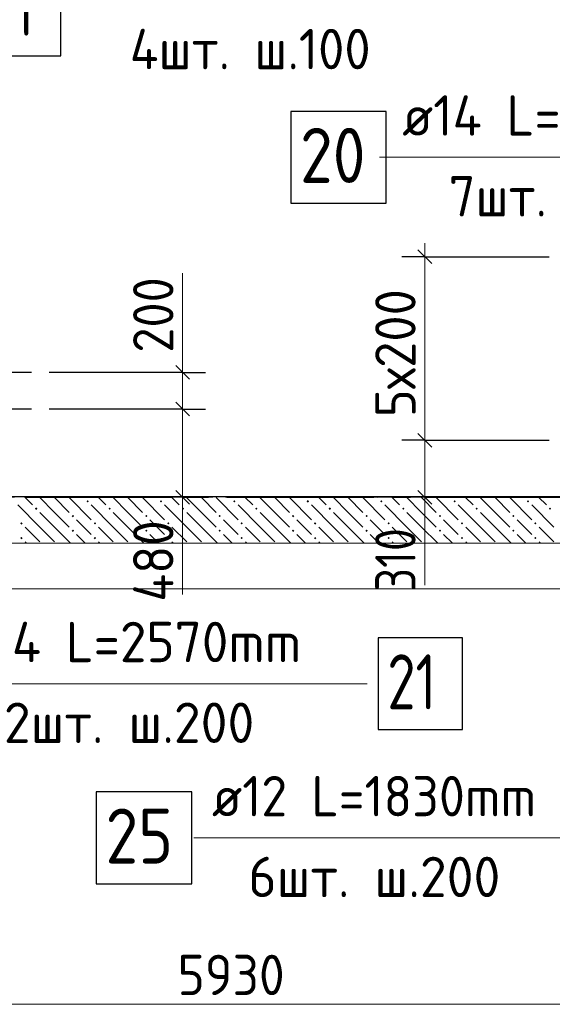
# Model space of a CAD drawing. Header units: millimetres. Extents: x 0 to 59400, y 0 to 42000.
# Tile 10 of 28: x 26871 to 29773, y 17019 to 22384. Entities that reach past the tile are written whole.
import ezdxf

# ---------------------------------------------------------------- set-up
doc = ezdxf.new("R2010")
doc.units = ezdxf.units.MM
doc.linetypes.add('______2', pattern=[270, 200, -70])
doc.linetypes.add('______5', pattern=[1100, 800, -100, 100, -100])
for name, color, linetype, lineweight in [('Standard', 7, 'Continuous', 25), ('ДОП Верх по Х', 7, 'Continuous', 18), ('ЖБ Перекрытие верхний уровень_1', 7, 'Continuous', 18), ('Позиционная метка номер позиции', 7, 'Continuous', 13), ('Размерная линия_ общее', 7, 'Continuous', 13)]:
    doc.layers.add(name, color=color, linetype=linetype, lineweight=lineweight)
doc.layers.add('ЖБ Стена верхний уровень', color=7, linetype='______2', lineweight=13, true_color=0x656565)
doc.layers.add('Оси', color=7, linetype='______5', lineweight=13, true_color=0x656565)
doc.styles.add('ISOCPEUR', font='txt')

msp = doc.modelspace()

# ---------------------------------------------------------------- hatches: boundary and pattern name
at = {"layer": 'ЖБ Стена верхний уровень', "linetype": 'Continuous', "lineweight": 18, "transparency": 33554687}
for points in [[(27234.1, 19759.6), (27240.6, 19766.1), (27247.1, 19759.6), (27240.6, 19753.1)], [(27634.1, 19759.6), (27640.6, 19766.1), (27647.1, 19759.6), (27640.6, 19753.1)], [(28034.1, 19759.6), (28040.6, 19766.1), (28047.1, 19759.6), (28040.6, 19753.1)], [(28434.1, 19759.6), (28440.6, 19766.1), (28447.1, 19759.6), (28440.6, 19753.1)], [(28834.1, 19759.6), (28840.6, 19766.1), (28847.1, 19759.6), (28840.6, 19753.1)], [(29234.1, 19759.6), (29240.6, 19766.1), (29247.1, 19759.6), (29240.6, 19753.1)], [(29634.1, 19759.6), (29640.6, 19766.1), (29647.1, 19759.6), (29640.6, 19753.1)], [(26954.1, 19719.6), (26960.6, 19726.1), (26967.1, 19719.6), (26960.6, 19713.1)], [(27354.1, 19719.6), (27360.6, 19726.1), (27367.1, 19719.6), (27360.6, 19713.1)], [(27754.1, 19719.6), (27760.6, 19726.1), (27767.1, 19719.6), (27760.6, 19713.1)], [(28154.1, 19719.6), (28160.6, 19726.1), (28167.1, 19719.6), (28160.6, 19713.1)], [(28554.1, 19719.6), (28560.6, 19726.1), (28567.1, 19719.6), (28560.6, 19713.1)], [(28954.1, 19719.6), (28960.6, 19726.1), (28967.1, 19719.6), (28960.6, 19713.1)], [(29354.1, 19719.6), (29360.6, 19726.1), (29367.1, 19719.6), (29360.6, 19713.1)], [(29754.1, 19719.6), (29760.6, 19726.1), (29767.1, 19719.6), (29760.6, 19713.1)], [(26874.1, 19639.6), (26880.6, 19646.1), (26887.1, 19639.6), (26880.6, 19633.1)], [(27154.1, 19679.6), (27160.6, 19686.1), (27167.1, 19679.6), (27160.6, 19673.1)], [(27274.1, 19639.6), (27280.6, 19646.1), (27287.1, 19639.6), (27280.6, 19633.1)], [(27554.1, 19679.6), (27560.6, 19686.1), (27567.1, 19679.6), (27560.6, 19673.1)], [(27674.1, 19639.6), (27680.6, 19646.1), (27687.1, 19639.6), (27680.6, 19633.1)], [(27954.1, 19679.6), (27960.6, 19686.1), (27967.1, 19679.6), (27960.6, 19673.1)], [(28074.1, 19639.6), (28080.6, 19646.1), (28087.1, 19639.6), (28080.6, 19633.1)], [(28354.1, 19679.6), (28360.6, 19686.1), (28367.1, 19679.6), (28360.6, 19673.1)], [(28474.1, 19639.6), (28480.6, 19646.1), (28487.1, 19639.6), (28480.6, 19633.1)], [(28754.1, 19679.6), (28760.6, 19686.1), (28767.1, 19679.6), (28760.6, 19673.1)], [(28874.1, 19639.6), (28880.6, 19646.1), (28887.1, 19639.6), (28880.6, 19633.1)], [(29154.1, 19679.6), (29160.6, 19686.1), (29167.1, 19679.6), (29160.6, 19673.1)], [(29274.1, 19639.6), (29280.6, 19646.1), (29287.1, 19639.6), (29280.6, 19633.1)], [(29554.1, 19679.6), (29560.6, 19686.1), (29567.1, 19679.6), (29560.6, 19673.1)], [(29674.1, 19639.6), (29680.6, 19646.1), (29687.1, 19639.6), (29680.6, 19633.1)], [(27154.1, 19599.6), (27160.6, 19606.1), (27167.1, 19599.6), (27160.6, 19593.1)], [(27554.1, 19599.6), (27560.6, 19606.1), (27567.1, 19599.6), (27560.6, 19593.1)], [(27954.1, 19599.6), (27960.6, 19606.1), (27967.1, 19599.6), (27960.6, 19593.1)], [(28354.1, 19599.6), (28360.6, 19606.1), (28367.1, 19599.6), (28360.6, 19593.1)], [(28754.1, 19599.6), (28760.6, 19606.1), (28767.1, 19599.6), (28760.6, 19593.1)], [(29154.1, 19599.6), (29160.6, 19606.1), (29167.1, 19599.6), (29160.6, 19593.1)], [(29554.1, 19599.6), (29560.6, 19606.1), (29567.1, 19599.6), (29560.6, 19593.1)], [(26874.1, 19559.6), (26880.6, 19566.1), (26887.1, 19559.6), (26880.6, 19553.1)], [(27274.1, 19559.6), (27280.6, 19566.1), (27287.1, 19559.6), (27280.6, 19553.1)], [(27674.1, 19559.6), (27680.6, 19566.1), (27687.1, 19559.6), (27680.6, 19553.1)], [(28074.1, 19559.6), (28080.6, 19566.1), (28087.1, 19559.6), (28080.6, 19553.1)], [(28474.1, 19559.6), (28480.6, 19566.1), (28487.1, 19559.6), (28480.6, 19553.1)], [(28874.1, 19559.6), (28880.6, 19566.1), (28887.1, 19559.6), (28880.6, 19553.1)], [(29274.1, 19559.6), (29280.6, 19566.1), (29287.1, 19559.6), (29280.6, 19553.1)], [(29674.1, 19559.6), (29680.6, 19566.1), (29687.1, 19559.6), (29680.6, 19553.1)]]:
    msp.add_hatch(color=7, dxfattribs=at).paths.add_polyline_path(points, flags=16)

# ---------------------------------------------------------------- linework, layer by layer
at = {"layer": 'Standard', "color": 7, "linetype": 'Continuous', "lineweight": 13, "transparency": 33554687}
for points in [[(59400, 42000), (0, 42000), (0, 19532), (59400, 19532), (59400, 42000)], [(6812.7, 19282), (55405.8, 19282), (55405.8, 38032), (6812.7, 38032), (6812.7, 19282)], [(6812.7, 19532), (55406.2, 19532), (55406.2, 38032), (6812.7, 38032), (6812.7, 19532)]]:
    msp.add_lwpolyline(points, dxfattribs=at)
at = {"layer": 'Standard', "color": 254, "linetype": 'Continuous', "lineweight": 25, "true_color": 0xc4c4ff, "transparency": 33554687}
msp.add_lwpolyline([(6737.7, 19786), (54971.6, 19786), (54971.6, 34792), (6737.7, 34792), (6737.7, 19786)], dxfattribs=at)
at = {"layer": 'ДОП Верх по Х', "color": 7, "linetype": 'Continuous', "lineweight": 25, "transparency": 33554687}
for p, q in [((26934.7, 20462), (25094.7, 20462)), ((26934.7, 20262), (25094.7, 20262))]:
    msp.add_line(p, q, dxfattribs=at)
for points in [[(26634.4, 22186.3), (27094.4, 22186.3), (27094.4, 22686.3), (26634.4, 22686.3), (26634.4, 22186.3)], [(28348, 21384.3), (28868, 21384.3), (28868, 21884.3), (28348, 21884.3), (28348, 21384.3)], [(28823.8, 18516), (29283.8, 18516), (29283.8, 19016), (28823.8, 19016), (28823.8, 18516)], [(27288.4, 17676), (27808.4, 17676), (27808.4, 18176), (27288.4, 18176), (27288.4, 17676)]]:
    msp.add_lwpolyline(points, dxfattribs=at)
at = {"layer": 'ЖБ Перекрытие верхний уровень_1', "color": 7, "linetype": 'Continuous', "lineweight": 18, "transparency": 33554687}
msp.add_line((25062.7, 19532), (31092.7, 19532), dxfattribs=at)
at = {"layer": 'ЖБ Стена верхний уровень', "color": 251, "linetype": '______2', "lineweight": 13, "true_color": 0x656565, "transparency": 33554687}
for p, q in [((30892.7, 19782), (25312.7, 19782)), ((25312.7, 19532), (30892.7, 19532))]:
    msp.add_line(p, q, dxfattribs=at)
at = {"layer": 'ЖБ Стена верхний уровень', "color": 9, "linetype": 'Continuous', "lineweight": 18, "true_color": 0xc7c7c7, "transparency": 33554687}
for p, q in [((26898.1, 19782), (26940.6, 19739.6)), ((27060.6, 19699.6), (26978.1, 19782)), ((27060.6, 19779.6), (27140.6, 19699.6)), ((27140.6, 19779.6), (27260.6, 19659.6)), ((27218.1, 19782), (27220.6, 19779.6)), ((27298.1, 19782), (27340.6, 19739.6)), ((27460.6, 19699.6), (27378.1, 19782)), ((27460.6, 19779.6), (27540.6, 19699.6)), ((27540.6, 19779.6), (27660.6, 19659.6)), ((27618.1, 19782), (27620.6, 19779.6)), ((27698.1, 19782), (27740.6, 19739.6)), ((27860.6, 19699.6), (27778.1, 19782)), ((27860.6, 19779.6), (27940.6, 19699.6)), ((27940.6, 19779.6), (28060.6, 19659.6)), ((28018.1, 19782), (28020.6, 19779.6)), ((28098.1, 19782), (28140.6, 19739.6)), ((28260.6, 19699.6), (28178.1, 19782)), ((28260.6, 19779.6), (28340.6, 19699.6)), ((28340.6, 19779.6), (28460.6, 19659.6)), ((28418.1, 19782), (28420.6, 19779.6)), ((28498.1, 19782), (28540.6, 19739.6)), ((28660.6, 19699.6), (28578.1, 19782)), ((28660.6, 19779.6), (28740.6, 19699.6)), ((28740.6, 19779.6), (28860.6, 19659.6)), ((28818.1, 19782), (28820.6, 19779.6)), ((28898.1, 19782), (28940.6, 19739.6)), ((29060.6, 19699.6), (28978.1, 19782)), ((29060.6, 19779.6), (29140.6, 19699.6)), ((29140.6, 19779.6), (29260.6, 19659.6)), ((29218.1, 19782), (29220.6, 19779.6)), ((29298.1, 19782), (29340.6, 19739.6)), ((29460.6, 19699.6), (29378.1, 19782)), ((29460.6, 19779.6), (29540.6, 19699.6)), ((29540.6, 19779.6), (29660.6, 19659.6)), ((29618.1, 19782), (29620.6, 19779.6)), ((29698.1, 19782), (29740.6, 19739.6)), ((26980.6, 19619.6), (26860.6, 19739.6)), ((26980.6, 19699.6), (27060.6, 19619.6)), ((27060.6, 19699.6), (27140.6, 19619.6)), ((27380.6, 19619.6), (27260.6, 19739.6)), ((27380.6, 19699.6), (27460.6, 19619.6)), ((27460.6, 19699.6), (27540.6, 19619.6)), ((27780.6, 19619.6), (27660.6, 19739.6)), ((27780.6, 19699.6), (27860.6, 19619.6)), ((27860.6, 19699.6), (27940.6, 19619.6)), ((28180.6, 19619.6), (28060.6, 19739.6)), ((28180.6, 19699.6), (28260.6, 19619.6)), ((28260.6, 19699.6), (28340.6, 19619.6)), ((28580.6, 19619.6), (28460.6, 19739.6)), ((28580.6, 19699.6), (28660.6, 19619.6)), ((28660.6, 19699.6), (28740.6, 19619.6)), ((28980.6, 19619.6), (28860.6, 19739.6)), ((28980.6, 19699.6), (29060.6, 19619.6)), ((29060.6, 19699.6), (29140.6, 19619.6)), ((29380.6, 19619.6), (29260.6, 19739.6)), ((29380.6, 19699.6), (29460.6, 19619.6)), ((29460.6, 19699.6), (29540.6, 19619.6)), ((29780.6, 19619.6), (29660.6, 19739.6)), ((27220.6, 19619.6), (27180.6, 19659.6)), ((27620.6, 19619.6), (27580.6, 19659.6)), ((28020.6, 19619.6), (27980.6, 19659.6)), ((28420.6, 19619.6), (28380.6, 19659.6)), ((28820.6, 19619.6), (28780.6, 19659.6)), ((29220.6, 19619.6), (29180.6, 19659.6)), ((29620.6, 19619.6), (29580.6, 19659.6)), ((26900.6, 19619.6), (26980.6, 19539.6)), ((26980.6, 19619.6), (27060.6, 19539.6)), ((27060.6, 19619.6), (27148.1, 19532)), ((27260.6, 19579.6), (27220.6, 19619.6)), ((27300.6, 19619.6), (27380.6, 19539.6)), ((27380.6, 19619.6), (27460.6, 19539.6)), ((27460.6, 19619.6), (27548.1, 19532)), ((27660.6, 19579.6), (27620.6, 19619.6)), ((27700.6, 19619.6), (27780.6, 19539.6)), ((27780.6, 19619.6), (27860.6, 19539.6)), ((27860.6, 19619.6), (27948.1, 19532)), ((28060.6, 19579.6), (28020.6, 19619.6)), ((28100.6, 19619.6), (28180.6, 19539.6)), ((28180.6, 19619.6), (28260.6, 19539.6)), ((28260.6, 19619.6), (28348.1, 19532)), ((28460.6, 19579.6), (28420.6, 19619.6)), ((28500.6, 19619.6), (28580.6, 19539.6)), ((28580.6, 19619.6), (28660.6, 19539.6)), ((28660.6, 19619.6), (28748.1, 19532)), ((28860.6, 19579.6), (28820.6, 19619.6)), ((28900.6, 19619.6), (28980.6, 19539.6)), ((28980.6, 19619.6), (29060.6, 19539.6)), ((29060.6, 19619.6), (29148.1, 19532)), ((29260.6, 19579.6), (29220.6, 19619.6)), ((29300.6, 19619.6), (29380.6, 19539.6)), ((29380.6, 19619.6), (29460.6, 19539.6)), ((29460.6, 19619.6), (29548.1, 19532)), ((29660.6, 19579.6), (29620.6, 19619.6)), ((29700.6, 19619.6), (29780.6, 19539.6)), ((26900.6, 19539.6), (26908.1, 19532)), ((27180.6, 19579.6), (27228.1, 19532)), ((27300.6, 19539.6), (27308.1, 19532)), ((27580.6, 19579.6), (27628.1, 19532)), ((27700.6, 19539.6), (27708.1, 19532)), ((27980.6, 19579.6), (28028.1, 19532)), ((28100.6, 19539.6), (28108.1, 19532)), ((28380.6, 19579.6), (28428.1, 19532)), ((28500.6, 19539.6), (28508.1, 19532)), ((28780.6, 19579.6), (28828.1, 19532)), ((28900.6, 19539.6), (28908.1, 19532)), ((29180.6, 19579.6), (29228.1, 19532)), ((29300.6, 19539.6), (29308.1, 19532)), ((29580.6, 19579.6), (29628.1, 19532)), ((29700.6, 19539.6), (29708.1, 19532))]:
    msp.add_line(p, q, dxfattribs=at)
at = {"layer": 'Оси', "color": 8, "linetype": '______5', "lineweight": -3, "transparency": 33554687}
msp.add_line((3800, 19782), (49030, 19782), dxfattribs=at)
at = {"layer": 'Позиционная метка номер позиции', "color": 251, "linetype": 'Continuous', "lineweight": 13, "true_color": 0x656565, "transparency": 33554687}
for p, q in [((27758.6, 20462), (27758.6, 21002)), ((27758.6, 19782), (27758.6, 19252)), ((29077.9, 19782), (29077.9, 19302))]:
    msp.add_line(p, q, dxfattribs=at)
at = {"layer": 'Позиционная метка номер позиции', "color": 7, "linetype": 'Continuous', "lineweight": 13, "transparency": 33554687}
for points in [[(31516.3, 23842), (31183, 23508.7), (31183, 21634.3), (28832, 21634.3)], [(30461.7, 20702), (30128.4, 20368.7), (30128.4, 17926), (27820.4, 17926)], [(26095.5, 20262), (26428.8, 19928.7), (26428.8, 18766), (28763.8, 18766)]]:
    msp.add_lwpolyline(points, dxfattribs=at)
at = {"layer": 'Размерная линия_ общее', "color": 251, "linetype": 'Continuous', "lineweight": 13, "true_color": 0x656565, "transparency": 33554687}
for p, q in [((29077.9, 21092), (29077.9, 21167)), ((27758.6, 20462), (27758.6, 20537)), ((27758.6, 20462), (27758.6, 20262)), ((27758.6, 20262), (27758.6, 19782)), ((29077.9, 20092), (29077.9, 19782)), ((27758.6, 19782), (27758.6, 19707)), ((29077.9, 19782), (29077.9, 19707))]:
    msp.add_line(p, q, dxfattribs=at)
at = {"layer": 'Размерная линия_ общее', "color": 251, "linetype": 'Continuous', "lineweight": -3, "true_color": 0x656565, "transparency": 33554687}
for p, q in [((29077.9, 21092), (28952.9, 21092)), ((29077.9, 21092), (29202.9, 21092)), ((29077.9, 21092), (29755.7, 21092)), ((27758.6, 20462), (27633.6, 20462)), ((27758.6, 20462), (27883.6, 20462)), ((27758.6, 20262), (27633.6, 20262)), ((27758.6, 20262), (27883.6, 20262)), ((29077.9, 20092), (28952.9, 20092)), ((29077.9, 20092), (29202.9, 20092)), ((29077.9, 20092), (29755.7, 20092)), ((27758.6, 19782), (27633.6, 19782)), ((27758.6, 19782), (27883.6, 19782)), ((27758.6, 19782), (27770.4, 19782)), ((29077.9, 19782), (28952.9, 19782)), ((29077.9, 19782), (29202.9, 19782)), ((29077.9, 19782), (29077.9, 19782))]:
    msp.add_line(p, q, dxfattribs=at)
at = {"layer": 'Размерная линия_ общее', "color": 251, "linetype": 'Continuous', "lineweight": 25, "true_color": 0x656565, "transparency": 33554687}
for p, q in [((29040.4, 21129.5), (29115.4, 21054.5)), ((27721.1, 20499.5), (27796.1, 20424.5)), ((27721.1, 20299.5), (27796.1, 20224.5)), ((29040.4, 20129.5), (29115.4, 20054.5)), ((27721.1, 19819.5), (27796.1, 19744.5)), ((29040.4, 19819.5), (29115.4, 19744.5))]:
    msp.add_line(p, q, dxfattribs=at)
at = {"layer": 'Размерная линия_ общее', "color": 7, "linetype": 'Continuous', "lineweight": 13, "transparency": 33554687}
msp.add_line((25062.7, 17019.3), (30992.7, 17019.3), dxfattribs=at)
at = {"layer": 'Размерная линия_ общее', "color": 251, "linetype": 'Continuous', "lineweight": 13, "true_color": 0x656565, "transparency": 33554687}
msp.add_lwpolyline([(29077.9, 21092), (29077.9, 20135.9), (29077.9, 20135.9), (29077.9, 20092)], dxfattribs=at)
at = {"layer": 'Размерная линия_ общее', "color": 251, "linetype": 'Continuous', "lineweight": -3, "true_color": 0x656565, "transparency": 33554687}
for points in [[(27758.6, 20462), (27741.6, 20462), (27741.6, 20462), (27031.7, 20462)], [(27758.6, 20262), (27741.6, 20262), (27741.6, 20262), (27031.7, 20262)]]:
    msp.add_lwpolyline(points, dxfattribs=at)

# ---------------------------------------------------------------- texts
at = {"layer": 'ДОП Верх по Х', "color": 7, "linetype": 'Continuous', "lineweight": 13, "transparency": 33554687, "attachment_point": 7, "style": 'ISOCPEUR'}
for s, insert, char_height, width in [('\\W0.75;21', (26684.4, 22296.3), 300, 472.281), ('\\W0.95;4шт. ш.100 ', (27470.4, 22113.7), 220, 1687.647), ('\\W0.96;ø14 L=2920mm ', (28955, 21751.7), 220, 2172.605), ('\\W0.87;20', (28398, 21494.3), 300, 550.803), ('\\W0.95;7шт. ш.100 ', (29208, 21311.7), 220, 1665.521), ('\\W0.96;ø14 L=2570mm ', (26553.8, 18883.3), 220, 2172.618), ('\\W0.75;21', (28873.8, 18626), 300, 472.281), ('\\W0.97;2шт. ш.200 ', (26784.8, 18443.3), 220, 1712.331), ('\\W0.94;ø12 L=1830mm ', (27918.4, 18043.3), 220, 2104.383), ('\\W0.87;25', (27338.4, 17786), 300, 550.811), ('\\W0.97;6шт. ш.200 ', (28116.4, 17603.3), 220, 1712.318)]:
    msp.add_mtext(s, dxfattribs=dict(at, insert=insert, char_height=char_height, width=width))
at = {"layer": 'Размерная линия_ общее', "color": 251, "linetype": 'Continuous', "lineweight": 25, "true_color": 0x656565, "transparency": 33554687, "char_height": 220, "attachment_point": 7, "rotation": 90, "style": 'ISOCPEUR'}
for s, insert, width in [('\\W0.91;200', (27708.6, 20569.5), 561.988), ('\\W0.95;5х200', (29027.9, 20218), 873.37), ('\\W0.92;480', (27708.6, 19212.5), 584.438), ('\\W0.83;310', (29027.9, 19268.5), 508.571)]:
    msp.add_mtext(s, dxfattribs=dict(at, insert=insert, width=width))
at = {"layer": 'Размерная линия_ общее', "color": 7, "linetype": 'Continuous', "lineweight": 25, "transparency": 33554687, "insert": (27730.7, 17069.3), "char_height": 220, "width": 718.094, "attachment_point": 7, "style": 'ISOCPEUR'}
msp.add_mtext('\\W0.93;5930', dxfattribs=at)

doc.saveas('drawing.dxf')
